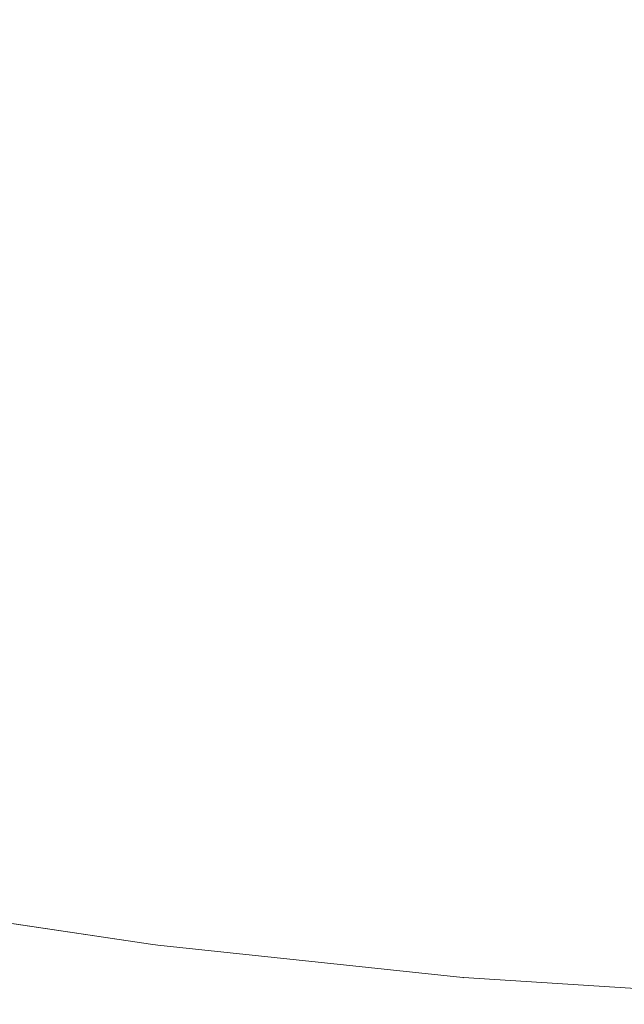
# Model space of a CAD drawing. Header units: centimetres. Extents: x -26.3 to 27.5, y 4.8 to 73.5.
# Tile 134 of 256: x -8.0155 to -7.9992, y 5.1002 to 5.1268. Entities that reach past the tile are written whole.
import ezdxf

# ---------------------------------------------------------------- set-up
doc = ezdxf.new("R2010")
doc.units = ezdxf.units.CM
doc.header["$LTSCALE"] = 2.54
doc.layers.add('Lucido design-1', color=7, linetype='Continuous')

# ---------------------------------------------------------------- blocks, each defined once
blk = doc.blocks.new('Gruppo-3-1')
at = {"color": 7, "linetype": 'Continuous', "lineweight": 9}
for points in [[(-25.986537, 6.500212, -1479.014839), (-25.986537, 4.900212, -1479.014839), (27.113463, 4.900212, -1479.014839), (27.113463, 6.500212, -1479.014839)], [(-25.986537, 6.500212, -1515.114839), (-25.986537, 4.900212, -1515.114839), (27.113463, 4.900212, -1515.114839), (27.113463, 6.500212, -1515.114839)]]:
    blk.add_3dface(points, dxfattribs=at)
for points, invisible_edges in [([(-8.008933, 5.12532, -1479.450223), (-8.016336, 5.126428, -1479.450223), (-8.015873, 5.129129, -1479.447119), (-8.008585, 5.128038, -1479.447119)], 15), ([(-8.008933, 5.12532, -1515.550223), (-8.016336, 5.126428, -1515.550223), (-8.015873, 5.129129, -1515.547119), (-8.008585, 5.128038, -1515.547119)], 15), ([(-8.00149, 5.124527, -1479.450223), (-8.008933, 5.12532, -1479.450223), (-8.008585, 5.128038, -1479.447119), (-8.001258, 5.127258, -1479.447119)], 15), ([(-8.00149, 5.124527, -1515.550223), (-8.008933, 5.12532, -1515.550223), (-8.008585, 5.128038, -1515.547119), (-8.001258, 5.127258, -1515.547119)], 15), ([(-7.994021, 5.12405, -1479.450223), (-8.00149, 5.124527, -1479.450223), (-8.001258, 5.127258, -1479.447119), (-7.993904, 5.126789, -1479.447119)], 15), ([(-7.994021, 5.12405, -1515.550223), (-8.00149, 5.124527, -1515.550223), (-8.001258, 5.127258, -1515.547119), (-7.993904, 5.126789, -1515.547119)], 15), ([(-8.009264, 5.122733, -1479.453436), (-8.016776, 5.123858, -1479.453436), (-8.016336, 5.126428, -1479.450223), (-8.008933, 5.12532, -1479.450223)], 15), ([(-8.009264, 5.122733, -1515.553436), (-8.016776, 5.123858, -1515.553436), (-8.016336, 5.126428, -1515.550223), (-8.008933, 5.12532, -1515.550223)], 15), ([(-8.001712, 5.121928, -1479.453436), (-8.009264, 5.122733, -1479.453436), (-8.008933, 5.12532, -1479.450223), (-8.00149, 5.124527, -1479.450223)], 15), ([(-8.001712, 5.121928, -1515.553436), (-8.009264, 5.122733, -1515.553436), (-8.008933, 5.12532, -1515.550223), (-8.00149, 5.124527, -1515.550223)], 15), ([(-7.994131, 5.121445, -1479.453436), (-8.001712, 5.121928, -1479.453436), (-8.00149, 5.124527, -1479.450223), (-7.994021, 5.12405, -1479.450223)], 15), ([(-7.994131, 5.121445, -1515.553436), (-8.001712, 5.121928, -1515.553436), (-8.00149, 5.124527, -1515.550223), (-7.994021, 5.12405, -1515.550223)], 15), ([(-8.009578, 5.120283, -1479.456751), (-8.017194, 5.121423, -1479.456751), (-8.016776, 5.123858, -1479.453436), (-8.009264, 5.122733, -1479.453436)], 15), ([(-8.009578, 5.120283, -1515.556751), (-8.017194, 5.121423, -1515.556751), (-8.016776, 5.123858, -1515.553436), (-8.009264, 5.122733, -1515.553436)], 15), ([(-8.001921, 5.119467, -1479.456751), (-8.009578, 5.120283, -1479.456751), (-8.009264, 5.122733, -1479.453436), (-8.001712, 5.121928, -1479.453436)], 15), ([(-8.001921, 5.119467, -1515.556751), (-8.009578, 5.120283, -1515.556751), (-8.009264, 5.122733, -1515.553436), (-8.001712, 5.121928, -1515.553436)], 15), ([(-7.994236, 5.118977, -1479.456751), (-8.001921, 5.119467, -1479.456751), (-8.001712, 5.121928, -1479.453436), (-7.994131, 5.121445, -1479.453436)], 15), ([(-7.994236, 5.118977, -1515.556751), (-8.001921, 5.119467, -1515.556751), (-8.001712, 5.121928, -1515.553436), (-7.994131, 5.121445, -1515.553436)], 15), ([(-8.009874, 5.117972, -1479.460162), (-8.017588, 5.119127, -1479.460162), (-8.017194, 5.121423, -1479.456751), (-8.009578, 5.120283, -1479.456751)], 15), ([(-8.009874, 5.117972, -1515.560162), (-8.017588, 5.119127, -1515.560162), (-8.017194, 5.121423, -1515.556751), (-8.009578, 5.120283, -1515.556751)], 15), ([(-8.002119, 5.117146, -1479.460162), (-8.009874, 5.117972, -1479.460162), (-8.009578, 5.120283, -1479.456751), (-8.001921, 5.119467, -1479.456751)], 15), ([(-8.002119, 5.117146, -1515.560162), (-8.009874, 5.117972, -1515.560162), (-8.009578, 5.120283, -1515.556751), (-8.001921, 5.119467, -1515.556751)], 15), ([(-7.994335, 5.11665, -1479.460162), (-8.002119, 5.117146, -1479.460162), (-8.001921, 5.119467, -1479.456751), (-7.994236, 5.118977, -1479.456751)], 15), ([(-7.994335, 5.11665, -1515.560162), (-8.002119, 5.117146, -1515.560162), (-8.001921, 5.119467, -1515.556751), (-7.994236, 5.118977, -1515.556751)], 15), ([(-8.010152, 5.115805, -1479.463663), (-8.017957, 5.116973, -1479.463663), (-8.017588, 5.119127, -1479.460162), (-8.009874, 5.117972, -1479.460162)], 15), ([(-8.010152, 5.115805, -1515.563663), (-8.017957, 5.116973, -1515.563663), (-8.017588, 5.119127, -1515.560162), (-8.009874, 5.117972, -1515.560162)], 15), ([(-8.002304, 5.114969, -1479.463663), (-8.010152, 5.115805, -1479.463663), (-8.009874, 5.117972, -1479.460162), (-8.002119, 5.117146, -1479.460162)], 15), ([(-8.002304, 5.114969, -1515.563663), (-8.010152, 5.115805, -1515.563663), (-8.009874, 5.117972, -1515.560162), (-8.002119, 5.117146, -1515.560162)], 15), ([(-8.01041, 5.113785, -1479.467248), (-8.018301, 5.114966, -1479.467248), (-8.017957, 5.116973, -1479.463663), (-8.010152, 5.115805, -1479.463663)], 15), ([(-8.01041, 5.113785, -1515.567248), (-8.018301, 5.114966, -1515.567248), (-8.017957, 5.116973, -1515.563663), (-8.010152, 5.115805, -1515.563663)], 15), ([(-7.994428, 5.114467, -1479.463663), (-8.002304, 5.114969, -1479.463663), (-8.002119, 5.117146, -1479.460162), (-7.994335, 5.11665, -1479.460162)], 15), ([(-7.994428, 5.114467, -1515.563663), (-8.002304, 5.114969, -1515.563663), (-8.002119, 5.117146, -1515.560162), (-7.994335, 5.11665, -1515.560162)], 15), ([(-8.002477, 5.11294, -1479.467248), (-8.01041, 5.113785, -1479.467248), (-8.010152, 5.115805, -1479.463663), (-8.002304, 5.114969, -1479.463663)], 15), ([(-8.002477, 5.11294, -1515.567248), (-8.01041, 5.113785, -1515.567248), (-8.010152, 5.115805, -1515.563663), (-8.002304, 5.114969, -1515.563663)], 15), ([(-8.01065, 5.111914, -1479.470911), (-8.01862, 5.113107, -1479.470911), (-8.018301, 5.114966, -1479.467248), (-8.01041, 5.113785, -1479.467248)], 15), ([(-8.01065, 5.111914, -1515.570911), (-8.01862, 5.113107, -1515.570911), (-8.018301, 5.114966, -1515.567248), (-8.01041, 5.113785, -1515.567248)], 15), ([(-7.994514, 5.112432, -1479.467248), (-8.002477, 5.11294, -1479.467248), (-8.002304, 5.114969, -1479.463663), (-7.994428, 5.114467, -1479.463663)], 15), ([(-7.994514, 5.112432, -1515.567248), (-8.002477, 5.11294, -1515.567248), (-8.002304, 5.114969, -1515.563663), (-7.994428, 5.114467, -1515.563663)], 15), ([(-8.002637, 5.111061, -1479.470911), (-8.01065, 5.111914, -1479.470911), (-8.01041, 5.113785, -1479.467248), (-8.002477, 5.11294, -1479.467248)], 15), ([(-8.002637, 5.111061, -1515.570911), (-8.01065, 5.111914, -1515.570911), (-8.01041, 5.113785, -1515.567248), (-8.002477, 5.11294, -1515.567248)], 15), ([(-8.01087, 5.110197, -1479.474646), (-8.018912, 5.111401, -1479.474646), (-8.01862, 5.113107, -1479.470911), (-8.01065, 5.111914, -1479.470911)], 15), ([(-8.01087, 5.110197, -1515.574646), (-8.018912, 5.111401, -1515.574646), (-8.01862, 5.113107, -1515.570911), (-8.01065, 5.111914, -1515.570911)], 15), ([(-7.994594, 5.110548, -1479.470911), (-8.002637, 5.111061, -1479.470911), (-8.002477, 5.11294, -1479.467248), (-7.994514, 5.112432, -1479.467248)], 15), ([(-7.994594, 5.110548, -1515.570911), (-8.002637, 5.111061, -1515.570911), (-8.002477, 5.11294, -1515.567248), (-7.994514, 5.112432, -1515.567248)], 15), ([(-8.002783, 5.109335, -1479.474646), (-8.01087, 5.110197, -1479.474646), (-8.01065, 5.111914, -1479.470911), (-8.002637, 5.111061, -1479.470911)], 15), ([(-8.002783, 5.109335, -1515.574646), (-8.01087, 5.110197, -1515.574646), (-8.01065, 5.111914, -1515.570911), (-8.002637, 5.111061, -1515.570911)], 15), ([(-8.01107, 5.108634, -1479.478445), (-8.019179, 5.109848, -1479.478445), (-8.018912, 5.111401, -1479.474646), (-8.01087, 5.110197, -1479.474646)], 15), ([(-8.01107, 5.108634, -1515.578445), (-8.019179, 5.109848, -1515.578445), (-8.018912, 5.111401, -1515.574646), (-8.01087, 5.110197, -1515.574646)], 15), ([(-7.994668, 5.108818, -1479.474646), (-8.002783, 5.109335, -1479.474646), (-8.002637, 5.111061, -1479.470911), (-7.994594, 5.110548, -1479.470911)], 15), ([(-7.994668, 5.108818, -1515.574646), (-8.002783, 5.109335, -1515.574646), (-8.002637, 5.111061, -1515.570911), (-7.994594, 5.110548, -1515.570911)], 15), ([(-8.002917, 5.107766, -1479.478445), (-8.01107, 5.108634, -1479.478445), (-8.01087, 5.110197, -1479.474646), (-8.002783, 5.109335, -1479.474646)], 15), ([(-8.002917, 5.107766, -1515.578445), (-8.01107, 5.108634, -1515.578445), (-8.01087, 5.110197, -1515.574646), (-8.002783, 5.109335, -1515.574646)], 15), ([(-8.01125, 5.107229, -1479.482302), (-8.019418, 5.108452, -1479.482302), (-8.019179, 5.109848, -1479.478445), (-8.01107, 5.108634, -1479.478445)], 15), ([(-8.01125, 5.107229, -1515.582302), (-8.019418, 5.108452, -1515.582302), (-8.019179, 5.109848, -1515.578445), (-8.01107, 5.108634, -1515.578445)], 15), ([(-7.994735, 5.107244, -1479.478445), (-8.002917, 5.107766, -1479.478445), (-8.002783, 5.109335, -1479.474646), (-7.994668, 5.108818, -1479.474646)], 15), ([(-7.994735, 5.107244, -1515.578445), (-8.002917, 5.107766, -1515.578445), (-8.002783, 5.109335, -1515.574646), (-7.994668, 5.108818, -1515.574646)], 15), ([(-8.011409, 5.105983, -1479.486211), (-8.01963, 5.107214, -1479.486211), (-8.019418, 5.108452, -1479.482302), (-8.01125, 5.107229, -1479.482302)], 15), ([(-8.011409, 5.105983, -1515.586211), (-8.01963, 5.107214, -1515.586211), (-8.019418, 5.108452, -1515.582302), (-8.01125, 5.107229, -1515.582302)], 15), ([(-8.003037, 5.106354, -1479.482302), (-8.01125, 5.107229, -1479.482302), (-8.01107, 5.108634, -1479.478445), (-8.002917, 5.107766, -1479.478445)], 15), ([(-8.003037, 5.106354, -1515.582302), (-8.01125, 5.107229, -1515.582302), (-8.01107, 5.108634, -1515.578445), (-8.002917, 5.107766, -1515.578445)], 15), ([(-7.994795, 5.105829, -1479.482302), (-8.003037, 5.106354, -1479.482302), (-8.002917, 5.107766, -1479.478445), (-7.994735, 5.107244, -1479.478445)], 15), ([(-7.994795, 5.105829, -1515.582302), (-8.003037, 5.106354, -1515.582302), (-8.002917, 5.107766, -1515.578445), (-7.994735, 5.107244, -1515.578445)], 15), ([(-8.011548, 5.104899, -1479.490164), (-8.019815, 5.106136, -1479.490164), (-8.01963, 5.107214, -1479.486211), (-8.011409, 5.105983, -1479.486211)], 15), ([(-8.011548, 5.104899, -1515.590164), (-8.019815, 5.106136, -1515.590164), (-8.01963, 5.107214, -1515.586211), (-8.011409, 5.105983, -1515.586211)], 15), ([(-8.003144, 5.105103, -1479.486211), (-8.011409, 5.105983, -1479.486211), (-8.01125, 5.107229, -1479.482302), (-8.003037, 5.106354, -1479.482302)], 15), ([(-8.003144, 5.105103, -1515.586211), (-8.011409, 5.105983, -1515.586211), (-8.01125, 5.107229, -1515.582302), (-8.003037, 5.106354, -1515.582302)], 15), ([(-7.994848, 5.104574, -1479.486211), (-8.003144, 5.105103, -1479.486211), (-8.003037, 5.106354, -1479.482302), (-7.994795, 5.105829, -1479.482302)], 15), ([(-7.994848, 5.104574, -1515.586211), (-8.003144, 5.105103, -1515.586211), (-8.003037, 5.106354, -1515.582302), (-7.994795, 5.105829, -1515.582302)], 15), ([(-8.011666, 5.103977, -1479.494156), (-8.019972, 5.10522, -1479.494156), (-8.019815, 5.106136, -1479.490164), (-8.011548, 5.104899, -1479.490164)], 15), ([(-8.011666, 5.103977, -1515.594156), (-8.019972, 5.10522, -1515.594156), (-8.019815, 5.106136, -1515.590164), (-8.011548, 5.104899, -1515.590164)], 15), ([(-8.003236, 5.104013, -1479.490164), (-8.011548, 5.104899, -1479.490164), (-8.011409, 5.105983, -1479.486211), (-8.003144, 5.105103, -1479.486211)], 15), ([(-8.003236, 5.104013, -1515.590164), (-8.011548, 5.104899, -1515.590164), (-8.011409, 5.105983, -1515.586211), (-8.003144, 5.105103, -1515.586211)], 15), ([(-8.011763, 5.103218, -1479.498178), (-8.020101, 5.104466, -1479.498178), (-8.019972, 5.10522, -1479.494156), (-8.011666, 5.103977, -1479.494156)], 15), ([(-8.011763, 5.103218, -1515.598178), (-8.020101, 5.104466, -1515.598178), (-8.019972, 5.10522, -1515.594156), (-8.011666, 5.103977, -1515.594156)], 15), ([(-7.994894, 5.103481, -1479.490164), (-8.003236, 5.104013, -1479.490164), (-8.003144, 5.105103, -1479.486211), (-7.994848, 5.104574, -1479.486211)], 15), ([(-7.994894, 5.103481, -1515.590164), (-8.003236, 5.104013, -1515.590164), (-8.003144, 5.105103, -1515.586211), (-7.994848, 5.104574, -1515.586211)], 15), ([(-8.003315, 5.103087, -1479.494156), (-8.011666, 5.103977, -1479.494156), (-8.011548, 5.104899, -1479.490164), (-8.003236, 5.104013, -1479.490164)], 15), ([(-8.003315, 5.103087, -1515.594156), (-8.011666, 5.103977, -1515.594156), (-8.011548, 5.104899, -1515.590164), (-8.003236, 5.104013, -1515.590164)], 15), ([(-8.011839, 5.102624, -1479.502225), (-8.020203, 5.103876, -1479.502225), (-8.020101, 5.104466, -1479.498178), (-8.011763, 5.103218, -1479.498178)], 15), ([(-8.011839, 5.102624, -1515.602225), (-8.020203, 5.103876, -1515.602225), (-8.020101, 5.104466, -1515.598178), (-8.011763, 5.103218, -1515.598178)], 15), ([(-8.011894, 5.102195, -1479.506289), (-8.020276, 5.10345, -1479.506289), (-8.020203, 5.103876, -1479.502225), (-8.011839, 5.102624, -1479.502225)], 15), ([(-8.011894, 5.102195, -1515.606289), (-8.020276, 5.10345, -1515.606289), (-8.020203, 5.103876, -1515.602225), (-8.011839, 5.102624, -1515.602225)], 15), ([(-8.00338, 5.102325, -1479.498178), (-8.011763, 5.103218, -1479.498178), (-8.011666, 5.103977, -1479.494156), (-8.003315, 5.103087, -1479.494156)], 15), ([(-8.00338, 5.102325, -1515.598178), (-8.011763, 5.103218, -1515.598178), (-8.011666, 5.103977, -1515.594156), (-8.003315, 5.103087, -1515.594156)], 15), ([(-7.994934, 5.102553, -1479.494156), (-8.003315, 5.103087, -1479.494156), (-8.003236, 5.104013, -1479.490164), (-7.994894, 5.103481, -1479.490164)], 15), ([(-7.994934, 5.102553, -1515.594156), (-8.003315, 5.103087, -1515.594156), (-8.003236, 5.104013, -1515.590164), (-7.994894, 5.103481, -1515.590164)], 15), ([(-8.011928, 5.101931, -1479.510364), (-8.020321, 5.103188, -1479.510364), (-8.020276, 5.10345, -1479.506289), (-8.011894, 5.102195, -1479.506289)], 15), ([(-8.011928, 5.101931, -1515.610364), (-8.020321, 5.103188, -1515.610364), (-8.020276, 5.10345, -1515.606289), (-8.011894, 5.102195, -1515.606289)], 15), ([(-8.011941, 5.101833, -1479.514294), (-8.020337, 5.10309, -1479.514294), (-8.020321, 5.103188, -1479.510364), (-8.011928, 5.101931, -1479.510364)], 15), ([(-8.011941, 5.101833, -1515.614294), (-8.020337, 5.10309, -1515.614294), (-8.020321, 5.103188, -1515.610364), (-8.011928, 5.101931, -1515.610364)], 15), ([(-8.020337, 5.10309, -1479.514294), (-8.011941, 5.101833, -1479.514294), (-8.011941, 5.101832, -1479.514839), (-8.019928, 5.103028, -1479.514839)], 11), ([(-8.020337, 5.10309, -1515.614294), (-8.011941, 5.101833, -1515.614294), (-8.011941, 5.101832, -1515.614839), (-8.019928, 5.103028, -1515.614839)], 11), ([(-8.003431, 5.101728, -1479.502225), (-8.011839, 5.102624, -1479.502225), (-8.011763, 5.103218, -1479.498178), (-8.00338, 5.102325, -1479.498178)], 15), ([(-8.003431, 5.101728, -1515.602225), (-8.011839, 5.102624, -1515.602225), (-8.011763, 5.103218, -1515.598178), (-8.00338, 5.102325, -1515.598178)], 15), ([(-7.994966, 5.101789, -1479.498178), (-8.00338, 5.102325, -1479.498178), (-8.003315, 5.103087, -1479.494156), (-7.994934, 5.102553, -1479.494156)], 15), ([(-7.994966, 5.101789, -1515.598178), (-8.00338, 5.102325, -1515.598178), (-8.003315, 5.103087, -1515.594156), (-7.994934, 5.102553, -1515.594156)], 15), ([(-8.012004, 5.10134, -1479.724784), (-8.020421, 5.1026, -1479.724784), (-8.020368, 5.102914, -1479.7208), (-8.011964, 5.101656, -1479.7208)], 15), ([(-8.012004, 5.10134, -1515.824784), (-8.020421, 5.1026, -1515.824784), (-8.020368, 5.102914, -1515.8208), (-8.011964, 5.101656, -1515.8208)], 15), ([(-8.011964, 5.101656, -1479.7208), (-8.020368, 5.102914, -1479.7208), (-8.020341, 5.10307, -1479.716811), (-8.011943, 5.101813, -1479.716811)], 15), ([(-8.011964, 5.101656, -1515.8208), (-8.020368, 5.102914, -1515.8208), (-8.020341, 5.10307, -1515.816811), (-8.011943, 5.101813, -1515.816811)], 15), ([(-8.019928, 5.103028, -1479.714839), (-8.011941, 5.101832, -1479.714839), (-8.011943, 5.101813, -1479.716811), (-8.020341, 5.10307, -1479.716811)], 14), ([(-8.019928, 5.103028, -1515.814839), (-8.011941, 5.101832, -1515.814839), (-8.011943, 5.101813, -1515.816811), (-8.020341, 5.10307, -1515.816811)], 14), ([(-8.011941, 5.101832, -1479.714839), (-8.019928, 5.103028, -1479.714839), (-8.019928, 5.103028, -1479.514839), (-8.011941, 5.101832, -1479.514839)], 10), ([(-8.011941, 5.101832, -1515.814839), (-8.019928, 5.103028, -1515.814839), (-8.019928, 5.103028, -1515.614839), (-8.011941, 5.101832, -1515.614839)], 10), ([(-8.012065, 5.100866, -1479.728758), (-8.020502, 5.102129, -1479.728758), (-8.020421, 5.1026, -1479.724784), (-8.012004, 5.10134, -1479.724784)], 15), ([(-8.012065, 5.100866, -1515.828758), (-8.020502, 5.102129, -1515.828758), (-8.020421, 5.1026, -1515.824784), (-8.012004, 5.10134, -1515.824784)], 15), ([(-8.003468, 5.101297, -1479.506289), (-8.011894, 5.102195, -1479.506289), (-8.011839, 5.102624, -1479.502225), (-8.003431, 5.101728, -1479.502225)], 15), ([(-8.003468, 5.101297, -1515.606289), (-8.011894, 5.102195, -1515.606289), (-8.011839, 5.102624, -1515.602225), (-8.003431, 5.101728, -1515.602225)], 15), ([(-7.994992, 5.10119, -1479.502225), (-8.003431, 5.101728, -1479.502225), (-8.00338, 5.102325, -1479.498178), (-7.994966, 5.101789, -1479.498178)], 15), ([(-7.994992, 5.10119, -1515.602225), (-8.003431, 5.101728, -1515.602225), (-8.00338, 5.102325, -1515.598178), (-7.994966, 5.101789, -1515.598178)], 15), ([(-8.012146, 5.100234, -1479.732716), (-8.02061, 5.101501, -1479.732716), (-8.020502, 5.102129, -1479.728758), (-8.012065, 5.100866, -1479.728758)], 15), ([(-8.012146, 5.100234, -1515.832716), (-8.02061, 5.101501, -1515.832716), (-8.020502, 5.102129, -1515.828758), (-8.012065, 5.100866, -1515.828758)], 15), ([(-8.00349, 5.101032, -1479.510364), (-8.011928, 5.101931, -1479.510364), (-8.011894, 5.102195, -1479.506289), (-8.003468, 5.101297, -1479.506289)], 15), ([(-8.00349, 5.101032, -1515.610364), (-8.011928, 5.101931, -1515.610364), (-8.011894, 5.102195, -1515.606289), (-8.003468, 5.101297, -1515.606289)], 15), ([(-8.003514, 5.100755, -1479.7208), (-8.011964, 5.101656, -1479.7208), (-8.011943, 5.101813, -1479.716811), (-8.0035, 5.100913, -1479.716811)], 15), ([(-8.003514, 5.100755, -1515.8208), (-8.011964, 5.101656, -1515.8208), (-8.011943, 5.101813, -1515.816811), (-8.0035, 5.100913, -1515.816811)], 15), ([(-8.011943, 5.101813, -1479.716811), (-8.011941, 5.101832, -1479.714839), (-8.01175, 5.101812, -1479.714839)], 9), ([(-8.011943, 5.101813, -1515.816811), (-8.011941, 5.101832, -1515.814839), (-8.01175, 5.101812, -1515.814839)], 9), ([(-8.0035, 5.100913, -1479.716811), (-8.011943, 5.101813, -1479.716811), (-8.01175, 5.101812, -1479.714839), (-8.003522, 5.100935, -1479.714839)], 11), ([(-8.0035, 5.100913, -1515.816811), (-8.011943, 5.101813, -1515.816811), (-8.01175, 5.101812, -1515.814839), (-8.003522, 5.100935, -1515.814839)], 11), ([(-8.003498, 5.100934, -1479.514294), (-8.011941, 5.101833, -1479.514294), (-8.011928, 5.101931, -1479.510364), (-8.00349, 5.101032, -1479.510364)], 15), ([(-8.003498, 5.100934, -1515.614294), (-8.011941, 5.101833, -1515.614294), (-8.011928, 5.101931, -1515.610364), (-8.00349, 5.101032, -1515.610364)], 15), ([(-8.011941, 5.101833, -1479.514294), (-8.003498, 5.100934, -1479.514294), (-8.003522, 5.100935, -1479.514839), (-8.01175, 5.101812, -1479.514839)], 11), ([(-8.01175, 5.101812, -1479.514839), (-8.011941, 5.101832, -1479.514839), (-8.011941, 5.101833, -1479.514294)], 10), ([(-8.011941, 5.101833, -1515.614294), (-8.003498, 5.100934, -1515.614294), (-8.003522, 5.100935, -1515.614839), (-8.01175, 5.101812, -1515.614839)], 11), ([(-8.01175, 5.101812, -1515.614839), (-8.011941, 5.101832, -1515.614839), (-8.011941, 5.101833, -1515.614294)], 10), ([(-8.011941, 5.101832, -1479.514839), (-8.01175, 5.101812, -1479.514839), (-8.01175, 5.101812, -1479.714839), (-8.011941, 5.101832, -1479.714839)], 10), ([(-8.011941, 5.101832, -1515.614839), (-8.01175, 5.101812, -1515.614839), (-8.01175, 5.101812, -1515.814839), (-8.011941, 5.101832, -1515.814839)], 10), ([(-8.01175, 5.101812, -1479.714839), (-8.01175, 5.101812, -1479.514839), (-8.003522, 5.100935, -1479.514839), (-8.003522, 5.100935, -1479.714839)], 5), ([(-8.01175, 5.101812, -1515.814839), (-8.01175, 5.101812, -1515.614839), (-8.003522, 5.100935, -1515.614839), (-8.003522, 5.100935, -1515.814839)], 5), ([(-8.012247, 5.099444, -1479.736649), (-8.020744, 5.100716, -1479.736649), (-8.02061, 5.101501, -1479.732716), (-8.012146, 5.100234, -1479.732716)], 15), ([(-8.012247, 5.099444, -1515.836649), (-8.020744, 5.100716, -1515.836649), (-8.02061, 5.101501, -1515.832716), (-8.012146, 5.100234, -1515.832716)], 15), ([(-8.003541, 5.100439, -1479.724784), (-8.012004, 5.10134, -1479.724784), (-8.011964, 5.101656, -1479.7208), (-8.003514, 5.100755, -1479.7208)], 15), ([(-8.003541, 5.100439, -1515.824784), (-8.012004, 5.10134, -1515.824784), (-8.011964, 5.101656, -1515.8208), (-8.003514, 5.100755, -1515.8208)], 15), ([(-7.99501, 5.100758, -1479.506289), (-8.003468, 5.101297, -1479.506289), (-8.003431, 5.101728, -1479.502225), (-7.994992, 5.10119, -1479.502225)], 15), ([(-7.99501, 5.100758, -1515.606289), (-8.003468, 5.101297, -1515.606289), (-8.003431, 5.101728, -1515.602225), (-7.994992, 5.10119, -1515.602225)], 15), ([(-8.003581, 5.099963, -1479.728758), (-8.012065, 5.100866, -1479.728758), (-8.012004, 5.10134, -1479.724784), (-8.003541, 5.100439, -1479.724784)], 15), ([(-8.003581, 5.099963, -1515.828758), (-8.012065, 5.100866, -1515.828758), (-8.012004, 5.10134, -1515.824784), (-8.003541, 5.100439, -1515.824784)], 15), ([(-7.995021, 5.100492, -1479.510364), (-8.00349, 5.101032, -1479.510364), (-8.003468, 5.101297, -1479.506289), (-7.99501, 5.100758, -1479.506289)], 15), ([(-7.995021, 5.100492, -1515.610364), (-8.00349, 5.101032, -1515.610364), (-8.003468, 5.101297, -1515.606289), (-7.99501, 5.100758, -1515.606289)], 15), ([(-7.995026, 5.100394, -1479.514294), (-8.003498, 5.100934, -1479.514294), (-8.00349, 5.101032, -1479.510364), (-7.995021, 5.100492, -1479.510364)], 15), ([(-7.995026, 5.100394, -1515.614294), (-8.003498, 5.100934, -1515.614294), (-8.00349, 5.101032, -1515.610364), (-7.995021, 5.100492, -1515.610364)], 15), ([(-8.012368, 5.098497, -1479.740552), (-8.020906, 5.099775, -1479.740552), (-8.020744, 5.100716, -1479.736649), (-8.012247, 5.099444, -1479.736649)], 15), ([(-8.012368, 5.098497, -1515.840552), (-8.020906, 5.099775, -1515.840552), (-8.020744, 5.100716, -1515.836649), (-8.012247, 5.099444, -1515.836649)], 15), ([(-8.003635, 5.099327, -1479.732716), (-8.012146, 5.100234, -1479.732716), (-8.012065, 5.100866, -1479.728758), (-8.003581, 5.099963, -1479.728758)], 15), ([(-8.003635, 5.099327, -1515.832716), (-8.012146, 5.100234, -1515.832716), (-8.012065, 5.100866, -1515.828758), (-8.003581, 5.099963, -1515.828758)], 15), ([(-7.995047, 5.099897, -1479.724784), (-8.003541, 5.100439, -1479.724784), (-8.003514, 5.100755, -1479.7208), (-7.995033, 5.100215, -1479.7208)], 15), ([(-7.995047, 5.099897, -1515.824784), (-8.003541, 5.100439, -1515.824784), (-8.003514, 5.100755, -1515.8208), (-7.995033, 5.100215, -1515.8208)], 15), ([(-8.003522, 5.100935, -1479.714839), (-8.003499, 5.100933, -1479.714839), (-8.0035, 5.100913, -1479.716811)], 10), ([(-8.003499, 5.100933, -1479.714839), (-8.003522, 5.100935, -1479.714839), (-8.003522, 5.100935, -1479.514839), (-8.003499, 5.100933, -1479.514839)], 10), ([(-8.003498, 5.100934, -1479.514294), (-8.003499, 5.100933, -1479.514839), (-8.003522, 5.100935, -1479.514839)], 9), ([(-8.003522, 5.100935, -1515.814839), (-8.003499, 5.100933, -1515.814839), (-8.0035, 5.100913, -1515.816811)], 10), ([(-8.003499, 5.100933, -1515.814839), (-8.003522, 5.100935, -1515.814839), (-8.003522, 5.100935, -1515.614839), (-8.003499, 5.100933, -1515.614839)], 10), ([(-8.003498, 5.100934, -1515.614294), (-8.003499, 5.100933, -1515.614839), (-8.003522, 5.100935, -1515.614839)], 9), ([(-7.995033, 5.100215, -1479.7208), (-8.003514, 5.100755, -1479.7208), (-8.0035, 5.100913, -1479.716811), (-7.995026, 5.100373, -1479.716811)], 15), ([(-7.995033, 5.100215, -1515.8208), (-8.003514, 5.100755, -1515.8208), (-8.0035, 5.100913, -1515.816811), (-7.995026, 5.100373, -1515.816811)], 15), ([(-7.995026, 5.100373, -1479.716811), (-8.0035, 5.100913, -1479.716811), (-8.003499, 5.100933, -1479.714839), (-7.995257, 5.100407, -1479.714839)], 11), ([(-7.995026, 5.100373, -1515.816811), (-8.0035, 5.100913, -1515.816811), (-8.003499, 5.100933, -1515.814839), (-7.995257, 5.100407, -1515.814839)], 11), ([(-7.995257, 5.100407, -1479.514839), (-8.003499, 5.100933, -1479.514839), (-8.003498, 5.100934, -1479.514294), (-7.995026, 5.100394, -1479.514294)], 14), ([(-7.995257, 5.100407, -1515.614839), (-8.003499, 5.100933, -1515.614839), (-8.003498, 5.100934, -1515.614294), (-7.995026, 5.100394, -1515.614294)], 14), ([(-8.003499, 5.100933, -1479.514839), (-7.995257, 5.100407, -1479.514839), (-7.995257, 5.100407, -1479.714839), (-8.003499, 5.100933, -1479.714839)], 10), ([(-8.003499, 5.100933, -1515.614839), (-7.995257, 5.100407, -1515.614839), (-7.995257, 5.100407, -1515.814839), (-8.003499, 5.100933, -1515.814839)], 10), ([(-7.995067, 5.09942, -1479.728758), (-8.003581, 5.099963, -1479.728758), (-8.003541, 5.100439, -1479.724784), (-7.995047, 5.099897, -1479.724784)], 15), ([(-7.995067, 5.09942, -1515.828758), (-8.003581, 5.099963, -1515.828758), (-8.003541, 5.100439, -1515.824784), (-7.995047, 5.099897, -1515.824784)], 15), ([(-8.003703, 5.098534, -1479.736649), (-8.012247, 5.099444, -1479.736649), (-8.012146, 5.100234, -1479.732716), (-8.003635, 5.099327, -1479.732716)], 15), ([(-8.003703, 5.098534, -1515.836649), (-8.012247, 5.099444, -1515.836649), (-8.012146, 5.100234, -1515.832716), (-8.003635, 5.099327, -1515.832716)], 15)]:
    blk.add_3dface(points, dxfattribs=dict(at, invisible_edges=invisible_edges))
blk = doc.blocks.new('Gruppo-4-1')
at = {"color": 7}
blk.add_blockref('Gruppo-3-1', (0, 0), dxfattribs=at)

msp = doc.modelspace()

# ---------------------------------------------------------------- block references
at = {"layer": 'Lucido design-1', "color": 7}
msp.add_blockref('Gruppo-4-1', (0, 0), dxfattribs=at)

doc.saveas('drawing.dxf')
